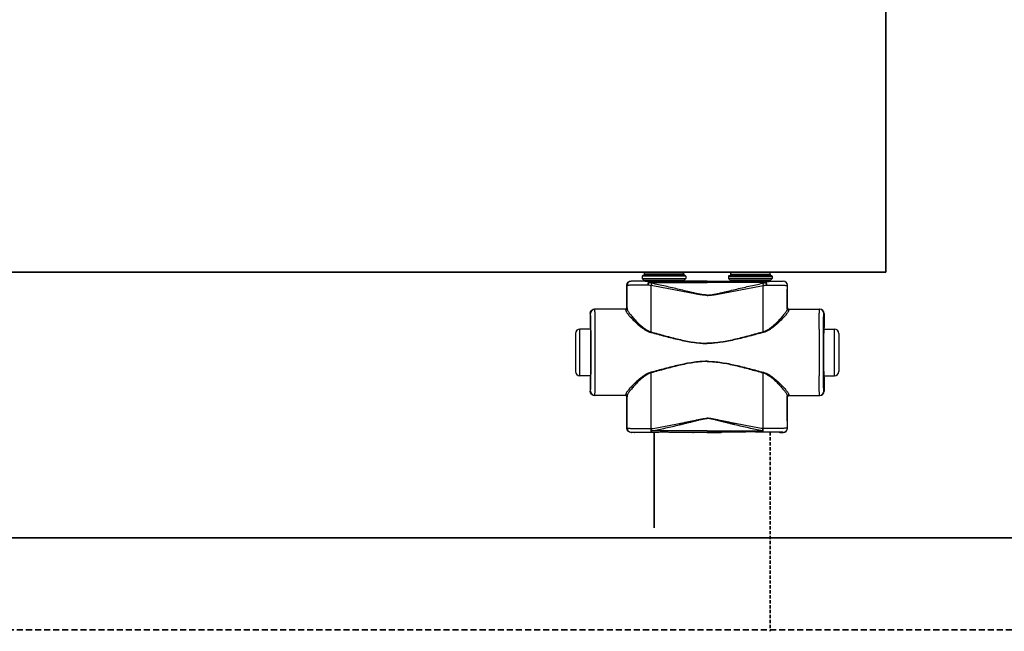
# Model space of a CAD drawing. Header units: millimetres. Extents: x 1279 to 58476, y -6899 to 74987.
# Tile 71 of 157: x 16647 to 17216, y -3763 to -3409. Entities that reach past the tile are written whole.
import ezdxf

# ---------------------------------------------------------------- set-up
doc = ezdxf.new("R2010")
doc.units = ezdxf.units.MM
doc.linetypes.add('VERDECKT', pattern=[9.525, 6.35, -3.175])
doc.linetypes.add('ČÁRKOVANÁ', pattern=[0.75, 0.5, -0.25])
for name, color, linetype, lineweight in [('UT_POTRUBI - ZPÁTEČKA', 5, 'ČÁRKOVANÁ', 35), ('UT_SCHÉMA_PŘÍVOD', 10, 'Continuous', 35), ('UT_SCHÉMA_ZPÁTEČKA', 172, 'VERDECKT', 35), ('UT_ZAŘÍZENÍ - OT', 3, 'Continuous', 35)]:
    doc.layers.add(name, color=color, linetype=linetype, lineweight=lineweight)

msp = doc.modelspace()

# ---------------------------------------------------------------- linework, layer by layer
at = {"color": 0, "linetype": 'Continuous'}
for p, q in [((17029.79, -3554.96), (17008.99, -3554.96)), ((17058.99, -3554.96), (17079.79, -3554.96)), ((17000.51, -3560.18), (17000.39, -3560.06)), ((17002.04, -3560.06), (17000.39, -3560.06)), ((17002.39, -3560.16), (17002.04, -3560.06)), ((17007.09, -3556.86), (17006.79, -3557.16)), ((17031.99, -3557.16), (17006.79, -3557.16)), ((17006.79, -3557.16), (17006.79, -3558.56)), ((17006.79, -3558.56), (17007.74, -3559.51)), ((17006.79, -3558.56), (17031.99, -3558.56)), ((17031.69, -3556.86), (17007.09, -3556.86)), ((17007.74, -3559.51), (17031.03, -3559.51)), ((17030.89, -3556.06), (17007.89, -3556.06)), ((17007.89, -3556.06), (17007.89, -3556.76)), ((17030.89, -3556.76), (17007.89, -3556.76)), ((17007.89, -3559.87), (17030.89, -3559.87)), ((17007.89, -3559.87), (17007.89, -3560.23)), ((17015.53, -3560.25), (17010.69, -3560.25)), ((17010.69, -3560.95), (17010.69, -3560.25)), ((17044.39, -3560.25), (17023.24, -3560.25)), ((17030.89, -3556.06), (17030.89, -3556.76)), ((17030.89, -3559.87), (17030.89, -3560.23)), ((17031.99, -3558.56), (17031.03, -3559.51)), ((17031.69, -3556.86), (17031.99, -3557.16)), ((17031.99, -3557.16), (17031.99, -3558.56)), ((17038.14, -3560.06), (17036.39, -3560.16)), ((17044.39, -3560.06), (17038.14, -3560.06)), ((17044.39, -3560.06), (17050.64, -3560.06)), ((17044.39, -3560.25), (17065.53, -3560.25)), ((17050.64, -3560.06), (17052.39, -3560.16)), ((17057.09, -3556.86), (17056.79, -3557.16)), ((17056.79, -3557.16), (17081.99, -3557.16)), ((17056.79, -3557.16), (17056.79, -3558.56)), ((17081.99, -3558.56), (17056.79, -3558.56)), ((17056.79, -3558.56), (17057.74, -3559.51)), ((17057.09, -3556.86), (17081.69, -3556.86)), ((17081.03, -3559.51), (17057.74, -3559.51)), ((17057.89, -3556.06), (17057.89, -3556.76)), ((17057.89, -3556.06), (17080.89, -3556.06)), ((17057.89, -3556.76), (17080.89, -3556.76)), ((17080.89, -3559.87), (17057.89, -3559.87)), ((17057.89, -3559.87), (17057.89, -3560.23)), ((17073.24, -3560.25), (17078.09, -3560.25)), ((17078.09, -3560.95), (17078.09, -3560.25)), ((17080.89, -3556.06), (17080.89, -3556.76)), ((17080.89, -3559.87), (17080.89, -3560.23)), ((17081.99, -3558.56), (17081.03, -3559.51)), ((17081.69, -3556.86), (17081.99, -3557.16)), ((17081.99, -3557.16), (17081.99, -3558.56)), ((17086.39, -3560.16), (17086.74, -3560.06)), ((17086.74, -3560.06), (17088.39, -3560.06)), ((17088.27, -3560.18), (17088.39, -3560.06)), ((16998.01, -3562.68), (16997.89, -3562.56)), ((16997.89, -3575.56), (16997.89, -3562.56)), ((17010.69, -3560.95), (17044.39, -3560.95)), ((17078.09, -3560.95), (17044.39, -3560.95)), ((17090.77, -3562.68), (17090.89, -3562.56)), ((17090.89, -3575.56), (17090.89, -3562.56)), ((16997.19, -3576.36), (16979.19, -3576.36)), ((16997.89, -3575.56), (16997.99, -3575.56)), ((17090.89, -3575.56), (17090.78, -3575.56)), ((17091.58, -3576.36), (17109.59, -3576.36)), ((16976.9, -3578.86), (16976.69, -3578.86)), ((16976.69, -3578.86), (16976.69, -3587.01)), ((17111.88, -3578.86), (17112.09, -3578.86)), ((17112.09, -3578.86), (17112.09, -3587.01)), ((16976.94, -3587.86), (16970.69, -3587.86)), ((16970.69, -3614.86), (16970.69, -3587.86)), ((16976.69, -3587.01), (16976.9, -3587.36)), ((16977.08, -3587.37), (16977.08, -3587.36)), ((17111.69, -3587.37), (17111.69, -3587.36)), ((17111.84, -3587.86), (17118.09, -3587.86)), ((17112.09, -3587.01), (17111.88, -3587.36)), ((17118.09, -3614.86), (17118.09, -3587.86)), ((16968.19, -3590.36), (16968.19, -3612.36)), ((17120.59, -3590.36), (17120.59, -3612.36)), ((16976.94, -3614.86), (16970.69, -3614.86)), ((16976.9, -3615.36), (16976.69, -3615.71)), ((16976.69, -3615.71), (16976.69, -3623.86)), ((16977.08, -3615.36), (16977.08, -3615.35)), ((17111.69, -3615.36), (17111.69, -3615.35)), ((17111.84, -3614.86), (17118.09, -3614.86)), ((17111.88, -3615.36), (17112.09, -3615.71)), ((17112.09, -3615.71), (17112.09, -3623.86)), ((16976.69, -3623.86), (16976.9, -3623.86)), ((16997.19, -3626.36), (16979.19, -3626.36)), ((16997.99, -3627.16), (16997.89, -3627.16)), ((16997.89, -3645.26), (16997.89, -3627.16)), ((17090.78, -3627.16), (17090.89, -3627.16)), ((17090.89, -3645.26), (17090.89, -3627.16)), ((17091.58, -3626.36), (17109.59, -3626.36)), ((17112.09, -3623.86), (17111.88, -3623.86)), ((16997.89, -3645.26), (16998.01, -3645.14)), ((17011.93, -3645.51), (17012.11, -3645.51)), ((17076.85, -3645.51), (17076.67, -3645.51)), ((17090.89, -3645.26), (17090.77, -3645.14)), ((17000.39, -3647.76), (17000.51, -3647.64)), ((17002.04, -3647.76), (17000.39, -3647.76)), ((17002.39, -3647.66), (17002.04, -3647.76)), ((17012.26, -3647.57), (17012.43, -3647.57)), ((17044.39, -3646.82), (17012.43, -3646.82)), ((17012.43, -3647.57), (17012.43, -3646.82)), ((17012.43, -3647.57), (17013.69, -3647.57)), ((17025.08, -3647.57), (17044.39, -3647.57)), ((17038.14, -3647.76), (17036.39, -3647.66)), ((17044.39, -3647.76), (17038.14, -3647.76)), ((17044.39, -3646.82), (17076.34, -3646.82)), ((17063.69, -3647.57), (17044.39, -3647.57)), ((17044.39, -3647.76), (17050.64, -3647.76)), ((17050.64, -3647.76), (17052.39, -3647.66)), ((17076.34, -3647.57), (17075.08, -3647.57)), ((17076.34, -3647.57), (17076.34, -3646.82)), ((17076.52, -3647.57), (17076.34, -3647.57)), ((17086.39, -3647.66), (17086.74, -3647.76)), ((17086.74, -3647.76), (17088.39, -3647.76)), ((17088.39, -3647.76), (17088.27, -3647.64))]:
    msp.add_line(p, q, dxfattribs=at)
for centre, radius, start, end in [((17008.99, -3556.06), 1.1, 90, 180), ((17029.79, -3556.06), 1.1, 0, 90), ((17058.99, -3556.06), 1.1, 90, 180), ((17079.79, -3556.06), 1.1, 0, 90), ((17000.51, -3562.68), 2.5, 90.0025, 179.9975), ((17007.39, -3559.87), 0.5, 0, 45), ((17008.99, -3556.76), 1.1, 180, 185.2187), ((17029.79, -3556.76), 1.1, 354.7813, 0), ((17031.39, -3559.87), 0.5, 135, 180), ((17057.39, -3559.87), 0.5, 0, 45), ((17058.99, -3556.76), 1.1, 180, 185.2187), ((17079.79, -3556.76), 1.1, 354.7813, 0), ((17081.39, -3559.87), 0.5, 135, 180), ((17088.27, -3562.68), 2.5, 0.0025, 89.9975), ((16979.4, -3578.86), 2.5, 90.0022, 180.0011), ((16997.19, -3575.56), 0.8, 270.0036, 359.9972), ((17091.58, -3575.56), 0.8, 180.0028, 269.9964), ((17109.38, -3578.86), 2.5, 359.9989, 89.9978), ((16970.69, -3590.36), 2.5, 90, 180), ((14537.23, -3601.36), 2442.41, 359.68325, 0.31675), ((19551.55, -3601.36), 2442.41, 179.68325, 180.31675), ((17118.09, -3590.36), 2.5, 0, 90), ((16970.69, -3612.36), 2.5, 180, 270), ((17118.09, -3612.36), 2.5, 270, 0), ((16979.4, -3623.86), 2.5, 179.9989, 269.9978), ((16997.19, -3627.16), 0.8, 0.0028, 89.9964), ((17091.58, -3627.16), 0.8, 90.0036, 179.9972), ((17109.38, -3623.86), 2.5, 270.0022, 0.0011), ((17000.51, -3645.14), 2.5, 180.0025, 269.9975), ((17088.27, -3645.14), 2.5, 270.0025, 359.9975)]:
    msp.add_arc(centre, radius, start, end, dxfattribs=at)
at = {"color": 0, "linetype": 'Continuous', "extrusion": (0, 0, -1)}
for centre, major_axis, ratio, start_param, end_param in [((17000.39, -3562.56), (-1.77, 1.77), 0.999973, -0.785384, 0.785384), ((17019.39, -3560.16), (-17, 0), 0.005236, 4.941076, 6.283185), ((17019.39, -3560.16), (-17, 0), 0.005236, 3.141593, 4.483702), ((16979.19, -3578.86), (-2.5, 0), 0.999945, 0, 1.570796), ((16997.09, -3575.56), (-0.8, 0), 0.999986, -3.141593, -1.659157), ((16976.9, -3601.36), (0, 14), 0.010472, 0, 3.141593), ((16979.19, -3623.86), (-2.5, 0), 0.999945, -1.570796, 0), ((16997.09, -3627.16), (0.8, 0), 0.999986, -1.395381, 0), ((17000.39, -3645.26), (1.77, 1.77), 0.999973, -3.926977, -2.356208), ((17019.39, -3647.66), (-17, 0), 0.005236, 0, 1.229157), ((17019.39, -3647.66), (-17, 0), 0.005236, 1.912436, 3.141593)]:
    msp.add_ellipse(centre, major_axis=major_axis, ratio=ratio, start_param=start_param, end_param=end_param, dxfattribs=at)
at = {"color": 0, "linetype": 'Continuous'}
for centre, major_axis, ratio, start_param, end_param in [((17069.39, -3560.16), (17, 0), 0.005236, 3.141593, 4.483702), ((17069.39, -3560.16), (17, 0), 0.005236, 4.941076, 6.283185), ((17088.39, -3562.56), (1.77, 1.77), 0.999973, -0.785384, 0.785384), ((17091.69, -3575.56), (0.8, 0), 0.999986, -3.141593, -1.659157), ((17109.59, -3578.86), (2.5, 0), 0.999945, 0, 1.570796), ((17111.88, -3601.36), (0, 14), 0.010472, 0, 3.141593), ((17091.69, -3627.16), (-0.8, 0), 0.999986, -1.395381, 0), ((17109.59, -3623.86), (2.5, 0), 0.999945, -1.570796, 0), ((17088.39, -3645.26), (-1.77, 1.77), 0.999973, -3.926977, -2.356208), ((17069.39, -3647.66), (17, 0), 0.005236, 1.912436, 3.141593), ((17069.39, -3647.66), (17, 0), 0.005236, 0, 1.229157)]:
    msp.add_ellipse(centre, major_axis=major_axis, ratio=ratio, start_param=start_param, end_param=end_param, dxfattribs=at)
for points, knots in [([(17010.69, -3560.25), (17009.98, -3560.25), (17008.62, -3560.25), (17006.96, -3560.24), (17005.73, -3560.24), (17004.88, -3560.23), (17004.09, -3560.23), (17003.38, -3560.23), (17002.73, -3560.22), (17002.17, -3560.22), (17001.68, -3560.21), (17001.33, -3560.21), (17001.09, -3560.2), (17000.94, -3560.2), (17000.81, -3560.2), (17000.71, -3560.19), (17000.64, -3560.19), (17000.59, -3560.19), (17000.56, -3560.19), (17000.54, -3560.19), (17000.53, -3560.19), (17000.52, -3560.18), (17000.51, -3560.18), (17000.51, -3560.18)], [0, 0, 0, 0, 0.207653, 0.400343, 0.489423, 0.572844, 0.650059, 0.720565, 0.783909, 0.839692, 0.887568, 0.927242, 0.943927, 0.958477, 0.970869, 0.981088, 0.989117, 0.992306, 0.994945, 0.997032, 0.998568, 0.999554, 1, 1, 1, 1]), ([(17010.69, -3560.25), (17010.6, -3560.25), (17010.5, -3560.36), (17010.42, -3560.5), (17010.35, -3560.65), (17010.27, -3560.87), (17010.2, -3561.19), (17010.14, -3561.55), (17010.09, -3561.95), (17010.08, -3562.23), (17010.07, -3562.37)], [0, 0, 0, 0, 0.117156, 0.161001, 0.211236, 0.330442, 0.472834, 0.634922, 0.812344, 1, 1, 1, 1]), ([(17023.24, -3560.25), (17022.6, -3560.25), (17021.32, -3560.28), (17019.39, -3560.3), (17017.46, -3560.28), (17016.17, -3560.25), (17015.53, -3560.25)], [0, 0, 0, 0, 0.248355, 0.5, 0.751645, 1, 1, 1, 1]), ([(17065.53, -3560.25), (17066.17, -3560.25), (17067.46, -3560.28), (17069.39, -3560.3), (17071.32, -3560.28), (17072.6, -3560.25), (17073.24, -3560.25)], [0, 0, 0, 0, 0.248355, 0.5, 0.751645, 1, 1, 1, 1]), ([(17078.09, -3560.25), (17078.79, -3560.25), (17080.15, -3560.25), (17081.81, -3560.24), (17083.05, -3560.24), (17083.9, -3560.23), (17084.68, -3560.23), (17085.4, -3560.23), (17086.04, -3560.22), (17086.61, -3560.22), (17087.09, -3560.21), (17087.45, -3560.21), (17087.69, -3560.2), (17087.84, -3560.2), (17087.96, -3560.2), (17088.07, -3560.19), (17088.14, -3560.19), (17088.19, -3560.19), (17088.21, -3560.19), (17088.23, -3560.19), (17088.25, -3560.19), (17088.26, -3560.18), (17088.27, -3560.18), (17088.27, -3560.18)], [0, 0, 0, 0, 0.207653, 0.400343, 0.489423, 0.572844, 0.650059, 0.720565, 0.783909, 0.839692, 0.887568, 0.927242, 0.943927, 0.958477, 0.970869, 0.981088, 0.989117, 0.992306, 0.994945, 0.997032, 0.998568, 0.999554, 1, 1, 1, 1]), ([(17078.09, -3560.25), (17078.18, -3560.25), (17078.28, -3560.36), (17078.36, -3560.5), (17078.43, -3560.65), (17078.5, -3560.87), (17078.58, -3561.19), (17078.64, -3561.55), (17078.68, -3561.95), (17078.7, -3562.23), (17078.7, -3562.37)], [0, 0, 0, 0, 0.117156, 0.161001, 0.211236, 0.330442, 0.472834, 0.634922, 0.812344, 1, 1, 1, 1]), ([(17010.07, -3562.37), (17009.24, -3562.37), (17007.63, -3562.38), (17005.67, -3562.4), (17004.2, -3562.42), (17003.2, -3562.44), (17002.27, -3562.46), (17001.42, -3562.48), (17000.65, -3562.5), (16999.98, -3562.52), (16999.4, -3562.55), (16998.98, -3562.57), (16998.7, -3562.59), (16998.52, -3562.6), (16998.37, -3562.61), (16998.25, -3562.62), (16998.15, -3562.64), (16998.08, -3562.65), (16998.04, -3562.66), (16998.01, -3562.68), (16998.01, -3562.68)], [0, 0, 0, 0, 0.207034, 0.39928, 0.488214, 0.57154, 0.648707, 0.71921, 0.782588, 0.838437, 0.886403, 0.926186, 0.942933, 0.957549, 0.970012, 0.98031, 0.988432, 0.994377, 0.998178, 1, 1, 1, 1]), ([(16998.02, -3576.1), (16998.02, -3574.97), (16998.02, -3570.5), (16998.01, -3566.03), (16998.01, -3562.68)], [0, 0, 0, 0, 0.250733, 1, 1, 1, 1]), ([(17010.69, -3560.95), (17010.56, -3561.15), (17010.33, -3561.62), (17010.16, -3562.11), (17010.07, -3562.37)], [0, 0, 0, 0, 0.464895, 1, 1, 1, 1]), ([(17011.94, -3562.73), (17011.78, -3562.71), (17011.15, -3562.61), (17010.53, -3562.48), (17010.07, -3562.37)], [0, 0, 0, 0, 0.252579, 1, 1, 1, 1]), ([(17012.26, -3561.39), (17012.12, -3561.37), (17011.59, -3561.25), (17011.07, -3561.08), (17010.69, -3560.95)], [0, 0, 0, 0, 0.253704, 1, 1, 1, 1]), ([(17012.26, -3561.39), (17012.2, -3561.6), (17012.08, -3562.04), (17011.98, -3562.49), (17011.94, -3562.73)], [0, 0, 0, 0, 0.464569, 1, 1, 1, 1]), ([(17044.39, -3568.37), (17044.39, -3568.37), (17043.7, -3568.37), (17042.32, -3568.29), (17040.27, -3568.01), (17038.23, -3567.66), (17035.52, -3567.15), (17032.14, -3566.49), (17028.1, -3565.69), (17024.05, -3564.91), (17020.01, -3564.15), (17015.98, -3563.42), (17013.28, -3562.95), (17011.94, -3562.73)], [0.5000015, 0.5000015, 0.5000015, 0.5000015, 0.500002, 0.5313979, 0.5627848, 0.5941575, 0.6255147, 0.6881766, 0.7507583, 0.8132458, 0.8756245, 0.9378805, 1, 1, 1, 1]), ([(17011.95, -3589.5), (17011.95, -3587.26), (17011.95, -3578.34), (17011.94, -3569.42), (17011.94, -3562.73)], [0, 0, 0, 0, 0.250952, 1, 1, 1, 1]), ([(17044.39, -3568.19), (17044.39, -3568.19), (17044.04, -3568.19), (17043.35, -3568.16), (17041.98, -3568.03), (17040.28, -3567.75), (17038.26, -3567.33), (17036.24, -3566.87), (17034.24, -3566.4), (17031.56, -3565.76), (17028.23, -3564.96), (17024.23, -3564.01), (17020.24, -3563.1), (17016.25, -3562.22), (17013.59, -3561.66), (17012.26, -3561.39)], [0.499995, 0.499995, 0.499995, 0.499995, 0.4999958, 0.5157333, 0.5314718, 0.5629204, 0.5943483, 0.6257534, 0.6571339, 0.6884877, 0.7511054, 0.813586, 0.8759088, 0.9380534, 1, 1, 1, 1]), ([(17044.39, -3568.19), (17044.39, -3568.19), (17044.73, -3568.19), (17045.42, -3568.16), (17046.8, -3568.03), (17048.5, -3567.75), (17050.52, -3567.33), (17052.53, -3566.87), (17054.54, -3566.4), (17057.21, -3565.76), (17060.55, -3564.96), (17064.54, -3564.01), (17068.54, -3563.1), (17072.52, -3562.22), (17075.19, -3561.66), (17076.52, -3561.39)], [0.499995, 0.499995, 0.499995, 0.499995, 0.4999958, 0.5157333, 0.5314718, 0.5629204, 0.5943483, 0.6257534, 0.6571339, 0.6884877, 0.7511054, 0.813586, 0.8759088, 0.9380534, 1, 1, 1, 1]), ([(17044.39, -3568.37), (17044.39, -3568.37), (17045.08, -3568.37), (17046.46, -3568.29), (17048.51, -3568.01), (17050.55, -3567.66), (17053.26, -3567.15), (17056.63, -3566.49), (17060.68, -3565.69), (17064.72, -3564.91), (17068.76, -3564.15), (17072.8, -3563.42), (17075.49, -3562.95), (17076.84, -3562.73)], [0.5000015, 0.5000015, 0.5000015, 0.5000015, 0.500002, 0.5313979, 0.5627848, 0.5941575, 0.6255147, 0.6881766, 0.7507583, 0.8132458, 0.8756245, 0.9378805, 1, 1, 1, 1]), ([(17076.52, -3561.39), (17076.65, -3561.37), (17077.18, -3561.25), (17077.71, -3561.08), (17078.09, -3560.95)], [0, 0, 0, 0, 0.253704, 1, 1, 1, 1]), ([(17076.52, -3561.39), (17076.58, -3561.6), (17076.7, -3562.04), (17076.8, -3562.49), (17076.84, -3562.73)], [0, 0, 0, 0, 0.464569, 1, 1, 1, 1]), ([(17076.83, -3589.5), (17076.83, -3587.26), (17076.83, -3578.34), (17076.84, -3569.42), (17076.84, -3562.73)], [0, 0, 0, 0, 0.250952, 1, 1, 1, 1]), ([(17076.84, -3562.73), (17077, -3562.71), (17077.63, -3562.61), (17078.25, -3562.48), (17078.7, -3562.37)], [0, 0, 0, 0, 0.252579, 1, 1, 1, 1]), ([(17078.09, -3560.95), (17078.21, -3561.15), (17078.44, -3561.62), (17078.62, -3562.11), (17078.7, -3562.37)], [0, 0, 0, 0, 0.464895, 1, 1, 1, 1]), ([(17078.7, -3562.37), (17079.54, -3562.37), (17081.15, -3562.38), (17083.11, -3562.4), (17084.58, -3562.42), (17085.58, -3562.44), (17086.51, -3562.46), (17087.36, -3562.48), (17088.12, -3562.5), (17088.8, -3562.52), (17089.37, -3562.55), (17089.79, -3562.57), (17090.08, -3562.59), (17090.26, -3562.6), (17090.41, -3562.61), (17090.53, -3562.62), (17090.63, -3562.64), (17090.7, -3562.65), (17090.74, -3562.66), (17090.76, -3562.68), (17090.77, -3562.68)], [0, 0, 0, 0, 0.207034, 0.39928, 0.488214, 0.57154, 0.648707, 0.71921, 0.782588, 0.838437, 0.886403, 0.926186, 0.942933, 0.957549, 0.970012, 0.98031, 0.988432, 0.994377, 0.998178, 1, 1, 1, 1]), ([(17090.76, -3576.1), (17090.76, -3574.97), (17090.76, -3570.5), (17090.76, -3566.03), (17090.77, -3562.68)], [0, 0, 0, 0, 0.250733, 1, 1, 1, 1]), ([(16979.6, -3587.86), (16979.59, -3587.02), (16979.58, -3585.42), (16979.56, -3583.48), (16979.55, -3582.07), (16979.54, -3581.11), (16979.52, -3580.24), (16979.51, -3579.45), (16979.5, -3578.74), (16979.49, -3578.13), (16979.47, -3577.6), (16979.46, -3577.22), (16979.45, -3576.96), (16979.44, -3576.81), (16979.44, -3576.67), (16979.43, -3576.56), (16979.42, -3576.48), (16979.41, -3576.42), (16979.41, -3576.38), (16979.4, -3576.36), (16979.4, -3576.36), (16979.4, -3576.36)], [0, 0, 0, 0, 0.218984, 0.416191, 0.505653, 0.588551, 0.664564, 0.733396, 0.794781, 0.848478, 0.894279, 0.932006, 0.947796, 0.961515, 0.973152, 0.982695, 0.990138, 0.995479, 0.998726, 0.999584, 1, 1, 1, 1]), ([(16997.19, -3576.36), (16997.19, -3576.36), (16997.2, -3576.36), (16997.2, -3576.37), (16997.2, -3576.38), (16997.2, -3576.4), (16997.2, -3576.44), (16997.21, -3576.5), (16997.21, -3576.57), (16997.21, -3576.66), (16997.22, -3576.76), (16997.22, -3576.84), (16997.22, -3576.88)], [0, 0, 0, 0, 0.005122, 0.017304, 0.037118, 0.064661, 0.143035, 0.252499, 0.393016, 0.564526, 0.766907, 1, 1, 1, 1]), ([(16998.02, -3576.1), (16998.02, -3576.2), (16997.98, -3576.4), (16997.8, -3576.66), (16997.53, -3576.84), (16997.32, -3576.88), (16997.22, -3576.88)], [0, 0, 0, 0, 0.247572, 0.496581, 0.747591, 1, 1, 1, 1]), ([(16997.22, -3576.88), (16997.22, -3576.94), (16997.24, -3577.08), (16997.32, -3577.3), (16997.43, -3577.55), (16997.64, -3577.94), (16997.99, -3578.48), (16998.52, -3579.19), (16999.17, -3579.97), (17000.2, -3581.16), (17001.7, -3582.74), (17003.74, -3584.7), (17005.66, -3586.34), (17007.35, -3587.61), (17009.21, -3588.82), (17010.75, -3589.54), (17011.85, -3589.84)], [0, 0, 0, 0, 0.009694, 0.02127, 0.034861, 0.050494, 0.087694, 0.13227, 0.183417, 0.240322, 0.368483, 0.511765, 0.666448, 0.747227, 0.829948, 1, 1, 1, 1]), ([(16997.99, -3575.56), (16997.99, -3575.56), (16998, -3575.56), (16998, -3575.57), (16998, -3575.58), (16998, -3575.6), (16998, -3575.64), (16998.01, -3575.7), (16998.01, -3575.78), (16998.01, -3575.87), (16998.02, -3575.98), (16998.02, -3576.05), (16998.02, -3576.1)], [0, 0, 0, 0, 0.005057, 0.017214, 0.037015, 0.06455, 0.142921, 0.252392, 0.392925, 0.564459, 0.766871, 1, 1, 1, 1]), ([(16998.02, -3576.1), (16998.02, -3576.16), (16998.04, -3576.31), (16998.11, -3576.54), (16998.21, -3576.8), (16998.41, -3577.2), (16998.75, -3577.76), (16999.25, -3578.49), (16999.86, -3579.3), (17000.83, -3580.51), (17002.25, -3582.14), (17004.18, -3584.16), (17005.99, -3585.85), (17007.61, -3587.16), (17009.39, -3588.42), (17010.88, -3589.19), (17011.95, -3589.5)], [0, 0, 0, 0, 0.010286, 0.022433, 0.036551, 0.052653, 0.090607, 0.135698, 0.187142, 0.244158, 0.372094, 0.514728, 0.6685, 0.748767, 0.830965, 1, 1, 1, 1]), ([(17090.76, -3576.1), (17090.75, -3576.16), (17090.73, -3576.31), (17090.67, -3576.54), (17090.56, -3576.8), (17090.36, -3577.2), (17090.03, -3577.76), (17089.53, -3578.49), (17088.92, -3579.3), (17087.95, -3580.51), (17086.53, -3582.14), (17084.6, -3584.16), (17082.79, -3585.85), (17081.17, -3587.16), (17079.39, -3588.42), (17077.89, -3589.19), (17076.83, -3589.5)], [0, 0, 0, 0, 0.010286, 0.022433, 0.036551, 0.052653, 0.090607, 0.135698, 0.187142, 0.244158, 0.372094, 0.514728, 0.6685, 0.748767, 0.830965, 1, 1, 1, 1]), ([(17091.56, -3576.88), (17091.55, -3576.94), (17091.53, -3577.08), (17091.46, -3577.3), (17091.35, -3577.55), (17091.14, -3577.94), (17090.78, -3578.48), (17090.25, -3579.19), (17089.61, -3579.97), (17088.58, -3581.16), (17087.07, -3582.74), (17085.03, -3584.7), (17083.12, -3586.34), (17081.42, -3587.61), (17079.57, -3588.82), (17078.02, -3589.54), (17076.93, -3589.84)], [0, 0, 0, 0, 0.009694, 0.02127, 0.034861, 0.050494, 0.087694, 0.13227, 0.183417, 0.240322, 0.368483, 0.511765, 0.666448, 0.747227, 0.829948, 1, 1, 1, 1]), ([(17090.78, -3575.56), (17090.78, -3575.56), (17090.78, -3575.56), (17090.78, -3575.57), (17090.78, -3575.58), (17090.78, -3575.6), (17090.77, -3575.64), (17090.77, -3575.7), (17090.77, -3575.78), (17090.76, -3575.87), (17090.76, -3575.98), (17090.76, -3576.05), (17090.76, -3576.1)], [0, 0, 0, 0, 0.005057, 0.017214, 0.037015, 0.06455, 0.142921, 0.252392, 0.392925, 0.564459, 0.766871, 1, 1, 1, 1]), ([(17090.76, -3576.1), (17090.76, -3576.2), (17090.8, -3576.4), (17090.98, -3576.66), (17091.24, -3576.84), (17091.45, -3576.88), (17091.56, -3576.88)], [0, 0, 0, 0, 0.247572, 0.496581, 0.747591, 1, 1, 1, 1]), ([(17091.58, -3576.36), (17091.58, -3576.36), (17091.58, -3576.36), (17091.58, -3576.37), (17091.58, -3576.38), (17091.58, -3576.4), (17091.57, -3576.44), (17091.57, -3576.5), (17091.57, -3576.57), (17091.56, -3576.66), (17091.56, -3576.76), (17091.56, -3576.84), (17091.56, -3576.88)], [0, 0, 0, 0, 0.005122, 0.017304, 0.037118, 0.064661, 0.143035, 0.252499, 0.393016, 0.564526, 0.766907, 1, 1, 1, 1]), ([(17109.18, -3587.86), (17109.19, -3587.02), (17109.2, -3585.42), (17109.21, -3583.48), (17109.23, -3582.07), (17109.24, -3581.11), (17109.25, -3580.24), (17109.26, -3579.45), (17109.28, -3578.74), (17109.29, -3578.13), (17109.3, -3577.6), (17109.32, -3577.22), (17109.33, -3576.96), (17109.33, -3576.81), (17109.34, -3576.67), (17109.35, -3576.56), (17109.36, -3576.48), (17109.36, -3576.42), (17109.37, -3576.38), (17109.37, -3576.36), (17109.38, -3576.36), (17109.38, -3576.36)], [0, 0, 0, 0, 0.218984, 0.416191, 0.505653, 0.588551, 0.664564, 0.733396, 0.794781, 0.848478, 0.894279, 0.932006, 0.947796, 0.961515, 0.973152, 0.982695, 0.990138, 0.995479, 0.998726, 0.999584, 1, 1, 1, 1]), ([(16977.08, -3587.36), (16977.08, -3586.73), (16977.07, -3585.54), (16977.05, -3584.09), (16977.04, -3583.04), (16977.02, -3582.34), (16977.01, -3581.7), (16977, -3581.12), (16976.99, -3580.6), (16976.98, -3580.15), (16976.96, -3579.76), (16976.95, -3579.49), (16976.94, -3579.3), (16976.94, -3579.18), (16976.93, -3579.09), (16976.93, -3579.01), (16976.92, -3578.95), (16976.91, -3578.9), (16976.91, -3578.88), (16976.9, -3578.86), (16976.9, -3578.86)], [0, 0, 0, 0, 0.221931, 0.420259, 0.509783, 0.592499, 0.668149, 0.736495, 0.797321, 0.850436, 0.895675, 0.932895, 0.948462, 0.961984, 0.973451, 0.982856, 0.990196, 0.99547, 0.998697, 1, 1, 1, 1]), ([(17111.69, -3587.36), (17111.7, -3586.73), (17111.71, -3585.54), (17111.73, -3584.09), (17111.74, -3583.04), (17111.75, -3582.34), (17111.76, -3581.7), (17111.78, -3581.12), (17111.79, -3580.6), (17111.8, -3580.15), (17111.81, -3579.76), (17111.82, -3579.49), (17111.83, -3579.3), (17111.84, -3579.18), (17111.84, -3579.09), (17111.85, -3579.01), (17111.86, -3578.95), (17111.86, -3578.9), (17111.87, -3578.88), (17111.87, -3578.86), (17111.88, -3578.86)], [0, 0, 0, 0, 0.221931, 0.420259, 0.509783, 0.592499, 0.668149, 0.736495, 0.797321, 0.850436, 0.895675, 0.932895, 0.948462, 0.961984, 0.973451, 0.982856, 0.990196, 0.99547, 0.998697, 1, 1, 1, 1]), ([(16977.08, -3615.35), (16977.1, -3613.16), (16977.13, -3608.49), (16977.14, -3601.36), (16977.13, -3594.23), (16977.1, -3589.57), (16977.08, -3587.37)], [0, 0, 0, 0, 0.235226, 0.499987, 0.764754, 1, 1, 1, 1]), ([(17111.69, -3615.35), (17111.68, -3613.16), (17111.65, -3608.49), (17111.64, -3601.36), (17111.65, -3594.23), (17111.68, -3589.57), (17111.69, -3587.37)], [0, 0, 0, 0, 0.235226, 0.499987, 0.764754, 1, 1, 1, 1]), ([(17011.95, -3589.5), (17011.94, -3589.53), (17011.91, -3589.64), (17011.87, -3589.75), (17011.85, -3589.84)], [0, 0, 0, 0, 0.258378, 1, 1, 1, 1]), ([(17011.85, -3589.84), (17014.51, -3590.55), (17018.51, -3591.63), (17023.87, -3593), (17027.91, -3593.97), (17031.98, -3594.85), (17036.08, -3595.58), (17039.53, -3595.99), (17042.3, -3596.17), (17043.69, -3596.19), (17044.39, -3596.19), (17044.39, -3596.19)], [0, 0, 0, 0, 0.1245061, 0.1869228, 0.2494269, 0.3120016, 0.3746311, 0.4372993, 0.4686472, 0.4999998, 0.5, 0.5, 0.5, 0.5]), ([(17011.95, -3589.5), (17014.6, -3590.24), (17018.59, -3591.35), (17023.92, -3592.75), (17027.95, -3593.75), (17032, -3594.66), (17036.09, -3595.41), (17039.54, -3595.84), (17042.31, -3596.02), (17043.69, -3596.05), (17044.39, -3596.05), (17044.39, -3596.05)], [0, 0, 0, 0, 0.1244767, 0.1868883, 0.2493924, 0.3119715, 0.3746087, 0.437287, 0.4686409, 0.4999998, 0.5, 0.5, 0.5, 0.5]), ([(17076.83, -3589.5), (17074.17, -3590.24), (17070.19, -3591.35), (17064.85, -3592.75), (17060.83, -3593.75), (17056.77, -3594.66), (17052.68, -3595.41), (17049.24, -3595.84), (17046.47, -3596.02), (17045.08, -3596.05), (17044.39, -3596.05), (17044.39, -3596.05)], [0, 0, 0, 0, 0.1244767, 0.1868883, 0.2493924, 0.3119715, 0.3746087, 0.437287, 0.4686409, 0.4999998, 0.5, 0.5, 0.5, 0.5]), ([(17076.93, -3589.84), (17074.27, -3590.55), (17070.26, -3591.63), (17064.91, -3593), (17060.87, -3593.97), (17056.8, -3594.85), (17052.7, -3595.58), (17049.25, -3595.99), (17046.47, -3596.17), (17045.08, -3596.19), (17044.39, -3596.19), (17044.39, -3596.19)], [0, 0, 0, 0, 0.1245061, 0.1869228, 0.2494269, 0.3120016, 0.3746311, 0.4372993, 0.4686472, 0.4999998, 0.5, 0.5, 0.5, 0.5]), ([(17076.83, -3589.5), (17076.83, -3589.53), (17076.87, -3589.64), (17076.9, -3589.75), (17076.93, -3589.84)], [0, 0, 0, 0, 0.258378, 1, 1, 1, 1]), ([(17044.39, -3606.53), (17043, -3606.53), (17040.22, -3606.65), (17036.08, -3607.14), (17031.98, -3607.87), (17027.91, -3608.75), (17023.87, -3609.72), (17018.51, -3611.09), (17014.51, -3612.17), (17011.85, -3612.88)], [0.5, 0.5, 0.5, 0.5, 0.5626889, 0.6253582, 0.6879892, 0.7505657, 0.8130716, 0.8754902, 1, 1, 1, 1]), ([(17044.39, -3606.67), (17043, -3606.67), (17040.23, -3606.8), (17036.09, -3607.31), (17032, -3608.06), (17027.95, -3608.97), (17023.92, -3609.97), (17018.59, -3611.37), (17014.6, -3612.48), (17011.95, -3613.22)], [0.5, 0.5, 0.5, 0.5, 0.5627005, 0.6253799, 0.6880187, 0.7505997, 0.8131057, 0.8755193, 1, 1, 1, 1]), ([(17044.39, -3606.53), (17045.78, -3606.53), (17048.56, -3606.65), (17052.7, -3607.14), (17056.8, -3607.87), (17060.87, -3608.75), (17064.91, -3609.72), (17070.26, -3611.09), (17074.27, -3612.17), (17076.93, -3612.88)], [0.5, 0.5, 0.5, 0.5, 0.5626889, 0.6253582, 0.6879892, 0.7505657, 0.8130716, 0.8754902, 1, 1, 1, 1]), ([(17044.39, -3606.67), (17045.78, -3606.67), (17048.55, -3606.8), (17052.68, -3607.31), (17056.77, -3608.06), (17060.83, -3608.97), (17064.85, -3609.97), (17070.19, -3611.37), (17074.17, -3612.48), (17076.83, -3613.22)], [0.5, 0.5, 0.5, 0.5, 0.5627005, 0.6253799, 0.6880187, 0.7505997, 0.8131057, 0.8755193, 1, 1, 1, 1]), ([(16976.9, -3623.86), (16976.9, -3623.86), (16976.91, -3623.84), (16976.91, -3623.82), (16976.92, -3623.77), (16976.93, -3623.71), (16976.93, -3623.63), (16976.94, -3623.54), (16976.94, -3623.42), (16976.95, -3623.23), (16976.96, -3622.95), (16976.98, -3622.57), (16976.99, -3622.12), (16977, -3621.6), (16977.01, -3621.02), (16977.02, -3620.38), (16977.04, -3619.68), (16977.05, -3618.63), (16977.07, -3617.18), (16977.08, -3615.99), (16977.08, -3615.36)], [0, 0, 0, 0, 0.001303, 0.00453, 0.009804, 0.017144, 0.026549, 0.038016, 0.051538, 0.067105, 0.104325, 0.149564, 0.202679, 0.263505, 0.331851, 0.407501, 0.490217, 0.579741, 0.778069, 1, 1, 1, 1]), ([(16979.4, -3626.36), (16979.4, -3626.36), (16979.4, -3626.36), (16979.41, -3626.34), (16979.41, -3626.3), (16979.42, -3626.24), (16979.43, -3626.16), (16979.44, -3626.05), (16979.44, -3625.91), (16979.45, -3625.76), (16979.46, -3625.5), (16979.47, -3625.12), (16979.49, -3624.59), (16979.5, -3623.97), (16979.51, -3623.27), (16979.52, -3622.48), (16979.54, -3621.61), (16979.55, -3620.65), (16979.56, -3619.24), (16979.58, -3617.3), (16979.59, -3615.7), (16979.6, -3614.86)], [0, 0, 0, 0, 0.000416, 0.001274, 0.004521, 0.009862, 0.017305, 0.026849, 0.038485, 0.052204, 0.067994, 0.105721, 0.151522, 0.205219, 0.266604, 0.335437, 0.411449, 0.494347, 0.58381, 0.781016, 1, 1, 1, 1]), ([(17011.85, -3612.88), (17010.75, -3613.18), (17009.21, -3613.9), (17007.35, -3615.11), (17005.66, -3616.38), (17003.74, -3618.02), (17001.7, -3619.98), (17000.2, -3621.56), (16999.17, -3622.75), (16998.52, -3623.53), (16997.99, -3624.24), (16997.64, -3624.78), (16997.43, -3625.17), (16997.32, -3625.41), (16997.24, -3625.64), (16997.22, -3625.78), (16997.22, -3625.84)], [0, 0, 0, 0, 0.170052, 0.252774, 0.333553, 0.488235, 0.631517, 0.759678, 0.816583, 0.86773, 0.912306, 0.949506, 0.965139, 0.978731, 0.990306, 1, 1, 1, 1]), ([(17011.95, -3613.22), (17010.88, -3613.53), (17009.39, -3614.3), (17007.61, -3615.56), (17005.99, -3616.87), (17004.18, -3618.56), (17002.25, -3620.58), (17000.83, -3622.21), (16999.86, -3623.42), (16999.25, -3624.23), (16998.75, -3624.96), (16998.41, -3625.52), (16998.21, -3625.92), (16998.11, -3626.18), (16998.04, -3626.41), (16998.02, -3626.56), (16998.02, -3626.62)], [0, 0, 0, 0, 0.169036, 0.251233, 0.3315, 0.485272, 0.627906, 0.755842, 0.812858, 0.864302, 0.909393, 0.947347, 0.963449, 0.977567, 0.989714, 1, 1, 1, 1]), ([(17011.95, -3613.22), (17011.94, -3613.19), (17011.91, -3613.08), (17011.87, -3612.97), (17011.85, -3612.88)], [0, 0, 0, 0, 0.258378, 1, 1, 1, 1]), ([(17011.93, -3645.51), (17011.93, -3642.84), (17011.94, -3632.07), (17011.95, -3621.31), (17011.95, -3613.22)], [0, 0, 0, 0, 0.248459, 1, 1, 1, 1]), ([(17076.83, -3613.22), (17076.83, -3613.19), (17076.87, -3613.08), (17076.9, -3612.97), (17076.93, -3612.88)], [0, 0, 0, 0, 0.258378, 1, 1, 1, 1]), ([(17076.83, -3613.22), (17077.89, -3613.53), (17079.39, -3614.3), (17081.17, -3615.56), (17082.79, -3616.87), (17084.6, -3618.56), (17086.53, -3620.58), (17087.95, -3622.21), (17088.92, -3623.42), (17089.53, -3624.23), (17090.03, -3624.96), (17090.36, -3625.52), (17090.56, -3625.92), (17090.67, -3626.18), (17090.73, -3626.41), (17090.75, -3626.56), (17090.76, -3626.62)], [0, 0, 0, 0, 0.169036, 0.251233, 0.3315, 0.485272, 0.627906, 0.755842, 0.812858, 0.864302, 0.909393, 0.947347, 0.963449, 0.977567, 0.989714, 1, 1, 1, 1]), ([(17076.85, -3645.51), (17076.84, -3642.84), (17076.83, -3632.07), (17076.83, -3621.31), (17076.83, -3613.22)], [0, 0, 0, 0, 0.248459, 1, 1, 1, 1]), ([(17076.93, -3612.88), (17078.02, -3613.18), (17079.57, -3613.9), (17081.42, -3615.11), (17083.12, -3616.38), (17085.03, -3618.02), (17087.07, -3619.98), (17088.58, -3621.56), (17089.61, -3622.75), (17090.25, -3623.53), (17090.78, -3624.24), (17091.14, -3624.78), (17091.35, -3625.17), (17091.46, -3625.41), (17091.53, -3625.64), (17091.55, -3625.78), (17091.56, -3625.84)], [0, 0, 0, 0, 0.170052, 0.252774, 0.333553, 0.488235, 0.631517, 0.759678, 0.816583, 0.86773, 0.912306, 0.949506, 0.965139, 0.978731, 0.990306, 1, 1, 1, 1]), ([(17109.38, -3626.36), (17109.38, -3626.36), (17109.37, -3626.36), (17109.37, -3626.34), (17109.36, -3626.3), (17109.36, -3626.24), (17109.35, -3626.16), (17109.34, -3626.05), (17109.33, -3625.91), (17109.33, -3625.76), (17109.32, -3625.5), (17109.3, -3625.12), (17109.29, -3624.59), (17109.28, -3623.97), (17109.26, -3623.27), (17109.25, -3622.48), (17109.24, -3621.61), (17109.23, -3620.65), (17109.21, -3619.24), (17109.2, -3617.3), (17109.19, -3615.7), (17109.18, -3614.86)], [0, 0, 0, 0, 0.000416, 0.001274, 0.004521, 0.009862, 0.017305, 0.026849, 0.038485, 0.052204, 0.067994, 0.105721, 0.151522, 0.205219, 0.266604, 0.335437, 0.411449, 0.494347, 0.58381, 0.781016, 1, 1, 1, 1]), ([(17111.88, -3623.86), (17111.87, -3623.86), (17111.87, -3623.84), (17111.86, -3623.82), (17111.86, -3623.77), (17111.85, -3623.71), (17111.84, -3623.63), (17111.84, -3623.54), (17111.83, -3623.42), (17111.82, -3623.23), (17111.81, -3622.95), (17111.8, -3622.57), (17111.79, -3622.12), (17111.78, -3621.6), (17111.76, -3621.02), (17111.75, -3620.38), (17111.74, -3619.68), (17111.73, -3618.63), (17111.71, -3617.18), (17111.7, -3615.99), (17111.69, -3615.36)], [0, 0, 0, 0, 0.001303, 0.00453, 0.009804, 0.017144, 0.026549, 0.038016, 0.051538, 0.067105, 0.104325, 0.149564, 0.202679, 0.263505, 0.331851, 0.407501, 0.490217, 0.579741, 0.778069, 1, 1, 1, 1]), ([(16997.22, -3625.84), (16997.22, -3625.88), (16997.22, -3625.96), (16997.21, -3626.06), (16997.21, -3626.15), (16997.21, -3626.22), (16997.2, -3626.28), (16997.2, -3626.32), (16997.2, -3626.34), (16997.2, -3626.35), (16997.2, -3626.36), (16997.19, -3626.36), (16997.19, -3626.36)], [0, 0, 0, 0, 0.233093, 0.435474, 0.606984, 0.747501, 0.856965, 0.935339, 0.962882, 0.982696, 0.994878, 1, 1, 1, 1]), ([(16998.02, -3626.62), (16998.02, -3626.52), (16997.98, -3626.32), (16997.8, -3626.06), (16997.53, -3625.88), (16997.32, -3625.84), (16997.22, -3625.84)], [0, 0, 0, 0, 0.247572, 0.496581, 0.747591, 1, 1, 1, 1]), ([(16998.02, -3626.62), (16998.02, -3626.67), (16998.02, -3626.74), (16998.01, -3626.85), (16998.01, -3626.94), (16998.01, -3627.02), (16998, -3627.08), (16998, -3627.12), (16998, -3627.14), (16998, -3627.15), (16998, -3627.16), (16997.99, -3627.16), (16997.99, -3627.16)], [0, 0, 0, 0, 0.23313, 0.435541, 0.607074, 0.747608, 0.857079, 0.93545, 0.962985, 0.982786, 0.994943, 1, 1, 1, 1]), ([(16998.01, -3645.14), (16998.01, -3643.61), (16998.01, -3637.43), (16998.02, -3631.26), (16998.02, -3626.62)], [0, 0, 0, 0, 0.248801, 1, 1, 1, 1]), ([(17090.76, -3626.62), (17090.76, -3626.52), (17090.8, -3626.32), (17090.98, -3626.06), (17091.24, -3625.88), (17091.45, -3625.84), (17091.56, -3625.84)], [0, 0, 0, 0, 0.247572, 0.496581, 0.747591, 1, 1, 1, 1]), ([(17090.77, -3645.14), (17090.77, -3643.61), (17090.76, -3637.43), (17090.76, -3631.26), (17090.76, -3626.62)], [0, 0, 0, 0, 0.248801, 1, 1, 1, 1]), ([(17090.76, -3626.62), (17090.76, -3626.67), (17090.76, -3626.74), (17090.76, -3626.85), (17090.77, -3626.94), (17090.77, -3627.02), (17090.77, -3627.08), (17090.78, -3627.12), (17090.78, -3627.14), (17090.78, -3627.15), (17090.78, -3627.16), (17090.78, -3627.16), (17090.78, -3627.16)], [0, 0, 0, 0, 0.23313, 0.435541, 0.607074, 0.747608, 0.857079, 0.93545, 0.962985, 0.982786, 0.994943, 1, 1, 1, 1]), ([(17091.56, -3625.84), (17091.56, -3625.88), (17091.56, -3625.96), (17091.56, -3626.06), (17091.57, -3626.15), (17091.57, -3626.22), (17091.57, -3626.28), (17091.58, -3626.32), (17091.58, -3626.34), (17091.58, -3626.35), (17091.58, -3626.36), (17091.58, -3626.36), (17091.58, -3626.36)], [0, 0, 0, 0, 0.233093, 0.435474, 0.606984, 0.747501, 0.856965, 0.935339, 0.962882, 0.982696, 0.994878, 1, 1, 1, 1]), ([(17012.11, -3645.51), (17013.45, -3645.29), (17016.14, -3644.83), (17020.16, -3644.11), (17024.19, -3643.35), (17027.54, -3642.69), (17030.23, -3642.15), (17032.24, -3641.74), (17034.26, -3641.33), (17036.27, -3640.91), (17038.29, -3640.5), (17039.97, -3640.15), (17041.32, -3639.89), (17042.67, -3639.65), (17043.7, -3639.51), (17044.39, -3639.51)], [0, 0, 0, 0, 0.0621172, 0.1243716, 0.1867502, 0.2492392, 0.2805207, 0.3118245, 0.3431487, 0.3744915, 0.4058513, 0.4372266, 0.4529199, 0.4686172, 0.5, 0.5, 0.5, 0.5]), ([(17012.43, -3646.82), (17013.76, -3646.56), (17016.41, -3646), (17020.39, -3645.13), (17024.38, -3644.22), (17027.69, -3643.42), (17030.35, -3642.78), (17032.34, -3642.28), (17034.34, -3641.79), (17036.33, -3641.29), (17038.33, -3640.78), (17040, -3640.37), (17041.33, -3640.05), (17042.67, -3639.76), (17043.7, -3639.58), (17044.39, -3639.58)], [0, 0, 0, 0, 0.0619437, 0.1240868, 0.1864104, 0.2488944, 0.2801902, 0.3115184, 0.3428764, 0.3742614, 0.4056711, 0.4371032, 0.4528275, 0.4685577, 0.5, 0.5, 0.5, 0.5]), ([(17076.67, -3645.51), (17075.33, -3645.29), (17072.64, -3644.83), (17068.62, -3644.11), (17064.59, -3643.35), (17061.24, -3642.69), (17058.55, -3642.15), (17056.54, -3641.74), (17054.52, -3641.33), (17052.5, -3640.91), (17050.49, -3640.5), (17048.8, -3640.15), (17047.45, -3639.89), (17046.1, -3639.65), (17045.07, -3639.51), (17044.39, -3639.51)], [0, 0, 0, 0, 0.0621172, 0.1243716, 0.1867502, 0.2492392, 0.2805207, 0.3118245, 0.3431487, 0.3744915, 0.4058513, 0.4372266, 0.4529199, 0.4686172, 0.5, 0.5, 0.5, 0.5]), ([(17076.34, -3646.82), (17075.02, -3646.56), (17072.36, -3646), (17068.38, -3645.13), (17064.4, -3644.22), (17061.08, -3643.42), (17058.43, -3642.78), (17056.43, -3642.28), (17054.44, -3641.79), (17052.44, -3641.29), (17050.45, -3640.78), (17048.78, -3640.37), (17047.44, -3640.05), (17046.1, -3639.76), (17045.07, -3639.58), (17044.39, -3639.58)], [0, 0, 0, 0, 0.0619437, 0.1240868, 0.1864104, 0.2488944, 0.2801902, 0.3115184, 0.3428764, 0.3742614, 0.4056711, 0.4371032, 0.4528275, 0.4685577, 0.5, 0.5, 0.5, 0.5]), ([(16998.01, -3645.14), (16998.01, -3645.15), (16998.04, -3645.17), (16998.09, -3645.18), (16998.17, -3645.2), (16998.28, -3645.21), (16998.43, -3645.23), (16998.61, -3645.25), (16998.82, -3645.26), (16999.15, -3645.29), (16999.65, -3645.31), (17000.33, -3645.34), (17001.12, -3645.37), (17002.01, -3645.39), (17003, -3645.42), (17004.08, -3645.44), (17005.25, -3645.46), (17006.93, -3645.48), (17009.17, -3645.5), (17010.99, -3645.51), (17011.93, -3645.51)], [0, 0, 0, 0, 0.001901, 0.0058, 0.011886, 0.020197, 0.030732, 0.043479, 0.058422, 0.075536, 0.116153, 0.165047, 0.22186, 0.286169, 0.35749, 0.43527, 0.518903, 0.607727, 0.798032, 1, 1, 1, 1]), ([(17012.26, -3647.57), (17012.23, -3647.57), (17012.2, -3647.54), (17012.17, -3647.48), (17012.14, -3647.41), (17012.11, -3647.33), (17012.08, -3647.19), (17012.02, -3646.85), (17011.96, -3646.28), (17011.94, -3645.78), (17011.93, -3645.51)], [0, 0, 0, 0, 0.03281, 0.058939, 0.09263, 0.134005, 0.182986, 0.302653, 0.616803, 1, 1, 1, 1]), ([(17012.43, -3647.57), (17012.41, -3647.57), (17012.38, -3647.54), (17012.34, -3647.48), (17012.32, -3647.41), (17012.29, -3647.33), (17012.26, -3647.19), (17012.2, -3646.85), (17012.14, -3646.28), (17012.12, -3645.78), (17012.11, -3645.51)], [0, 0, 0, 0, 0.032697, 0.058797, 0.092469, 0.133835, 0.182813, 0.302491, 0.616704, 1, 1, 1, 1]), ([(17012.43, -3646.82), (17012.37, -3646.62), (17012.25, -3646.19), (17012.15, -3645.75), (17012.11, -3645.51)], [0, 0, 0, 0, 0.463333, 1, 1, 1, 1]), ([(17076.34, -3647.57), (17076.37, -3647.57), (17076.4, -3647.54), (17076.43, -3647.48), (17076.46, -3647.41), (17076.48, -3647.33), (17076.52, -3647.19), (17076.58, -3646.85), (17076.64, -3646.28), (17076.66, -3645.78), (17076.67, -3645.51)], [0, 0, 0, 0, 0.032697, 0.058797, 0.092469, 0.133835, 0.182813, 0.302491, 0.616704, 1, 1, 1, 1]), ([(17076.34, -3646.82), (17076.41, -3646.62), (17076.53, -3646.19), (17076.62, -3645.75), (17076.67, -3645.51)], [0, 0, 0, 0, 0.463333, 1, 1, 1, 1]), ([(17076.52, -3647.57), (17076.54, -3647.57), (17076.58, -3647.54), (17076.61, -3647.48), (17076.64, -3647.41), (17076.66, -3647.33), (17076.7, -3647.19), (17076.76, -3646.85), (17076.82, -3646.28), (17076.84, -3645.78), (17076.85, -3645.51)], [0, 0, 0, 0, 0.03281, 0.058939, 0.09263, 0.134005, 0.182986, 0.302653, 0.616803, 1, 1, 1, 1]), ([(17090.77, -3645.14), (17090.77, -3645.15), (17090.74, -3645.17), (17090.69, -3645.18), (17090.61, -3645.2), (17090.49, -3645.21), (17090.35, -3645.23), (17090.17, -3645.25), (17089.96, -3645.26), (17089.62, -3645.29), (17089.13, -3645.31), (17088.45, -3645.34), (17087.66, -3645.37), (17086.77, -3645.39), (17085.77, -3645.42), (17084.69, -3645.44), (17083.53, -3645.46), (17081.84, -3645.48), (17079.61, -3645.5), (17077.78, -3645.51), (17076.85, -3645.51)], [0, 0, 0, 0, 0.001901, 0.0058, 0.011886, 0.020197, 0.030732, 0.043479, 0.058422, 0.075536, 0.116153, 0.165047, 0.22186, 0.286169, 0.35749, 0.43527, 0.518903, 0.607727, 0.798032, 1, 1, 1, 1]), ([(17000.51, -3647.64), (17000.51, -3647.64), (17000.51, -3647.64), (17000.52, -3647.64), (17000.54, -3647.64), (17000.57, -3647.64), (17000.6, -3647.63), (17000.65, -3647.63), (17000.74, -3647.63), (17000.86, -3647.63), (17001.01, -3647.62), (17001.19, -3647.62), (17001.39, -3647.62), (17001.61, -3647.61), (17001.96, -3647.61), (17002.46, -3647.61), (17003.12, -3647.6), (17003.88, -3647.6), (17004.71, -3647.59), (17005.62, -3647.59), (17006.6, -3647.58), (17008.03, -3647.58), (17009.92, -3647.57), (17011.46, -3647.57), (17012.26, -3647.57)], [0, 0, 0, 0, 0.000442, 0.001439, 0.003, 0.005125, 0.007814, 0.011067, 0.019262, 0.029696, 0.04235, 0.057205, 0.074237, 0.093413, 0.114703, 0.163471, 0.220191, 0.284451, 0.355774, 0.433617, 0.517377, 0.606395, 0.797271, 1, 1, 1, 1]), ([(17013.69, -3647.57), (17014.16, -3647.57), (17015.09, -3647.54), (17016.5, -3647.45), (17017.94, -3647.38), (17019.39, -3647.36), (17020.84, -3647.38), (17022.27, -3647.45), (17023.69, -3647.54), (17024.62, -3647.57), (17025.08, -3647.57)], [0, 0, 0, 0, 0.12176, 0.246313, 0.372689, 0.5, 0.627311, 0.753687, 0.87824, 1, 1, 1, 1]), ([(17075.08, -3647.57), (17074.62, -3647.57), (17073.69, -3647.54), (17072.27, -3647.45), (17070.84, -3647.38), (17069.39, -3647.36), (17067.94, -3647.38), (17066.5, -3647.45), (17065.09, -3647.54), (17064.16, -3647.57), (17063.69, -3647.57)], [0, 0, 0, 0, 0.12176, 0.246313, 0.372689, 0.5, 0.627311, 0.753687, 0.87824, 1, 1, 1, 1]), ([(17088.27, -3647.64), (17088.27, -3647.64), (17088.26, -3647.64), (17088.25, -3647.64), (17088.23, -3647.64), (17088.21, -3647.64), (17088.18, -3647.63), (17088.12, -3647.63), (17088.04, -3647.63), (17087.91, -3647.63), (17087.77, -3647.62), (17087.59, -3647.62), (17087.39, -3647.62), (17087.17, -3647.61), (17086.82, -3647.61), (17086.32, -3647.61), (17085.65, -3647.6), (17084.9, -3647.6), (17084.07, -3647.59), (17083.15, -3647.59), (17082.17, -3647.58), (17080.75, -3647.58), (17078.86, -3647.57), (17077.32, -3647.57), (17076.52, -3647.57)], [0, 0, 0, 0, 0.000442, 0.001439, 0.003, 0.005125, 0.007814, 0.011067, 0.019262, 0.029696, 0.04235, 0.057205, 0.074237, 0.093413, 0.114703, 0.163471, 0.220191, 0.284451, 0.355774, 0.433617, 0.517377, 0.606395, 0.797271, 1, 1, 1, 1])]:
    msp.add_open_spline(points, degree=3, knots=knots, dxfattribs=at)
at = {"layer": 'UT_POTRUBI - ZPÁTEČKA', "ltscale": 7}
msp.add_line((13657.74, -3761.93), (19252.43, -3761.93), dxfattribs=at)
at = {"layer": 'UT_SCHÉMA_PŘÍVOD'}
for p, q in [((17013.69, -3647.57), (17013.69, -3702.88)), ((13107.74, -3708.76), (19048.5, -3708.76))]:
    msp.add_line(p, q, dxfattribs=at)
at = {"layer": 'UT_SCHÉMA_ZPÁTEČKA', "ltscale": 0.3}
msp.add_line((17080.74, -3647.59), (17080.74, -3762.8), dxfattribs=at)
at = {"layer": 'UT_ZAŘÍZENÍ - OT', "linetype": 'Continuous'}
for p, q in [((17147.7, -3054.96), (17147.7, -3554.96)), ((17147.7, -3554.96), (15347.7, -3554.96))]:
    msp.add_line(p, q, dxfattribs=at)

doc.saveas('drawing.dxf')
